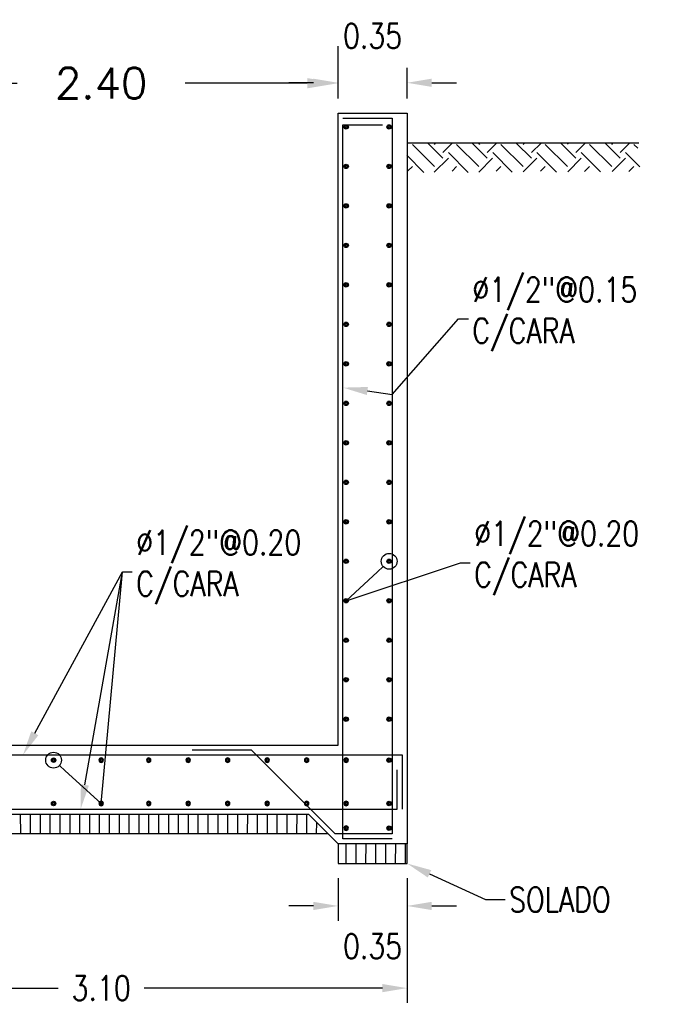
# Model space of a CAD drawing. Header units: metres. Extents: x 725561 to 725799, y 9150913 to 9151110.
# Tile 13 of 36: x 725611.85 to 725615.1, y 9150946.42 to 9150951.41. Entities that reach past the tile are written whole.
import ezdxf
from ezdxf import colors
from ezdxf.entities.mleader import LeaderData, LeaderLine
from ezdxf.math import Vec2, Vec3

# ---------------------------------------------------------------- set-up
doc = ezdxf.new("R2010")
doc.units = ezdxf.units.M
for name, color, linetype in [('02v', 2, 'Continuous'), ('Acero', 7, 'Continuous'), ('AIR.A3-T-ESTRUCT 02', 2, 'Continuous'), ('Layer1 (.05)', 8, 'Continuous'), ('Layer2 (.10)', 1, 'Continuous'), ('Layer3 (.10)', 3, 'Continuous'), ('TIERRA', 42, 'Continuous')]:
    doc.layers.add(name, color=color, linetype=linetype)
doc.styles.add('AIR-Simplex.(0.80)', font='simplex.shx', dxfattribs={"width": 0.8})
doc.styles.add('SIMPLEX', font='simplex.shx')
doc.dimstyles.new('AIR-100 (A3)_HORIZ', dxfattribs={"dimscale": 0.1, "dimtxt": 1.25, "dimasz": 1.25, "dimexe": 0.75, "dimexo": 0.75, "dimgap": 0.75, "dimtad": 0, "dimtih": 1, "dimtoh": 1, "dimzin": 1, "dimdsep": 46, "dimtxsty": 'AIR-Simplex.(0.80)', "dimcen": 0.75, "dimdle": 1.5, "dimclrd": 1, "dimclre": 1, "dimclrt": 7, "dimadec": 0, "dimazin": 0, "dimtfac": 1, "dimtofl": 0, "dimtmove": 2, "dimatfit": 3, "dimfxl": 1.5, "dimtolj": 1, "dimtzin": 1, "dimarcsym": 0})
doc.dimstyles.new('AIR-125 A3-RV', dxfattribs={"dimscale": 0.125, "dimtxt": 1.25, "dimasz": 1.25, "dimexe": 1.5, "dimexo": 1.5, "dimgap": 1.5, "dimtad": 0, "dimtih": 1, "dimtoh": 1, "dimzin": 1, "dimdsep": 46, "dimtxsty": 'SIMPLEX', "dimcen": 1.5, "dimdle": 1.5, "dimclrd": 1, "dimclre": 1, "dimclrt": 7, "dimadec": 0, "dimazin": 0, "dimtfac": 1, "dimtofl": 0, "dimtmove": 2, "dimatfit": 3, "dimfxl": 1.5, "dimtolj": 1, "dimtzin": 1, "dimarcsym": 0})
pattern_1 = [(90, (0, 0), (-0.05, 0), [])]

# ---------------------------------------------------------------- blocks, each defined once
blk = doc.blocks.new('acero_arm')
at = {"layer": 'Acero', "color": 2, "const_width": 0.00940407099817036}
blk.add_lwpolyline([(0, 0.006562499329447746, -1), (0, -0.006562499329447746, -1)], format="xyb", close=True, dxfattribs=at)
at = {"layer": 'Acero', "color": 7}
blk.add_circle((0, 0), 0.01125, dxfattribs=at)
blk = doc.blocks.new('*U792')
at = {"layer": 'Acero', "color": 7}
blk.add_blockref('acero_arm', (0, 0), dxfattribs=at)
blk = doc.blocks.new('*U793')
at = {"layer": '02v', "color": 0, "linetype": 'ByBlock', "lineweight": -2, "transparency": 16777216}
blk.add_blockref('*U792', (0, 0), dxfattribs=at)
blk = doc.blocks.new('*U794')
at = {"layer": 'Acero', "color": 7}
blk.add_blockref('acero_arm', (0, 0), dxfattribs=at)
blk = doc.blocks.new('*U795')
at = {"layer": '02v', "color": 0, "linetype": 'ByBlock', "lineweight": -2, "transparency": 16777216}
blk.add_blockref('*U794', (0, 0), dxfattribs=at)
blk = doc.blocks.new('*U408')
at = {"layer": 'Acero', "color": 7}
blk.add_blockref('acero_arm', (0, 0), dxfattribs=at)
blk = doc.blocks.new('*U409')
at = {"layer": '02v', "color": 0, "linetype": 'ByBlock', "lineweight": -2, "transparency": 16777216}
blk.add_blockref('*U408', (0, 0), dxfattribs=at)
blk = doc.blocks.new('*U406')
at = {"layer": 'Acero', "color": 7}
blk.add_blockref('acero_arm', (0, 0), dxfattribs=at)
blk = doc.blocks.new('*U407')
at = {"layer": '02v', "color": 0, "linetype": 'ByBlock', "lineweight": -2, "transparency": 16777216}
blk.add_blockref('*U406', (0, 0), dxfattribs=at)
blk = doc.blocks.new('*U412')
at = {"layer": 'Acero', "color": 7}
blk.add_blockref('acero_arm', (0, 0), dxfattribs=at)
blk = doc.blocks.new('*U413')
at = {"layer": '02v', "color": 0, "linetype": 'ByBlock', "lineweight": -2, "transparency": 16777216}
blk.add_blockref('*U412', (0, 0), dxfattribs=at)
blk = doc.blocks.new('*U410')
at = {"layer": 'Acero', "color": 7}
blk.add_blockref('acero_arm', (0, 0), dxfattribs=at)
blk = doc.blocks.new('*U411')
at = {"layer": '02v', "color": 0, "linetype": 'ByBlock', "lineweight": -2, "transparency": 16777216}
blk.add_blockref('*U410', (0, 0), dxfattribs=at)
blk = doc.blocks.new('*U235')
at = {"layer": 'Acero', "color": 7}
blk.add_blockref('acero_arm', (0, 0), dxfattribs=at)
blk = doc.blocks.new('*U236')
at = {"layer": '02v', "color": 0, "linetype": 'ByBlock', "lineweight": -2, "transparency": 16777216}
blk.add_blockref('*U235', (0, 0), dxfattribs=at)
blk = doc.blocks.new('*U233')
at = {"layer": 'Acero', "color": 7}
blk.add_blockref('acero_arm', (0, 0), dxfattribs=at)
blk = doc.blocks.new('*U234')
at = {"layer": '02v', "color": 0, "linetype": 'ByBlock', "lineweight": -2, "transparency": 16777216}
blk.add_blockref('*U233', (0, 0), dxfattribs=at)
blk = doc.blocks.new('*U183')
at = {"layer": 'Acero', "color": 7}
blk.add_blockref('acero_arm', (0, 0), dxfattribs=at)
blk = doc.blocks.new('*U184')
at = {"layer": '02v', "color": 0, "linetype": 'ByBlock', "lineweight": -2, "transparency": 16777216}
blk.add_blockref('*U183', (0, 0), dxfattribs=at)
blk = doc.blocks.new('*U237')
at = {"layer": 'Acero', "color": 7}
blk.add_blockref('acero_arm', (0, 0), dxfattribs=at)
blk = doc.blocks.new('*U182')
at = {"layer": '02v', "color": 0, "linetype": 'ByBlock', "lineweight": -2, "transparency": 16777216}
blk.add_blockref('*U237', (0, 0), dxfattribs=at)
blk = doc.blocks.new('*U223')
at = {"layer": 'Acero', "color": 7}
blk.add_blockref('acero_arm', (0, 0), dxfattribs=at)
blk = doc.blocks.new('*U224')
at = {"layer": '02v', "color": 0, "linetype": 'ByBlock', "lineweight": -2, "transparency": 16777216}
blk.add_blockref('*U223', (0, 0), dxfattribs=at)
blk = doc.blocks.new('*U185')
at = {"layer": 'Acero', "color": 7}
blk.add_blockref('acero_arm', (0, 0), dxfattribs=at)
blk = doc.blocks.new('*U222')
at = {"layer": '02v', "color": 0, "linetype": 'ByBlock', "lineweight": -2, "transparency": 16777216}
blk.add_blockref('*U185', (0, 0), dxfattribs=at)
blk = doc.blocks.new('*U206')
at = {"layer": 'Acero', "color": 7}
blk.add_blockref('acero_arm', (0, 0), dxfattribs=at)
blk = doc.blocks.new('*U207')
at = {"layer": '02v', "color": 0, "linetype": 'ByBlock', "lineweight": -2, "transparency": 16777216}
blk.add_blockref('*U206', (0, 0), dxfattribs=at)
blk = doc.blocks.new('*U225')
at = {"layer": 'Acero', "color": 7}
blk.add_blockref('acero_arm', (0, 0), dxfattribs=at)
blk = doc.blocks.new('*U414')
at = {"layer": '02v', "color": 0, "linetype": 'ByBlock', "lineweight": -2, "transparency": 16777216}
blk.add_blockref('*U225', (0, 0), dxfattribs=at)
blk = doc.blocks.new('*U270')
at = {"layer": 'Acero', "color": 7}
blk.add_blockref('acero_arm', (0, 0), dxfattribs=at)
blk = doc.blocks.new('*U271')
at = {"layer": '02v', "color": 0, "linetype": 'ByBlock', "lineweight": -2, "transparency": 16777216}
blk.add_blockref('*U270', (0, 0), dxfattribs=at)
blk = doc.blocks.new('*U268')
at = {"layer": 'Acero', "color": 7}
blk.add_blockref('acero_arm', (0, 0), dxfattribs=at)
blk = doc.blocks.new('*U269')
at = {"layer": '02v', "color": 0, "linetype": 'ByBlock', "lineweight": -2, "transparency": 16777216}
blk.add_blockref('*U268', (0, 0), dxfattribs=at)
blk = doc.blocks.new('*U274')
at = {"layer": 'Acero', "color": 7}
blk.add_blockref('acero_arm', (0, 0), dxfattribs=at)
blk = doc.blocks.new('*U275')
at = {"layer": '02v', "color": 0, "linetype": 'ByBlock', "lineweight": -2, "transparency": 16777216}
blk.add_blockref('*U274', (0, 0), dxfattribs=at)
blk = doc.blocks.new('*U272')
at = {"layer": 'Acero', "color": 7}
blk.add_blockref('acero_arm', (0, 0), dxfattribs=at)
blk = doc.blocks.new('*U273')
at = {"layer": '02v', "color": 0, "linetype": 'ByBlock', "lineweight": -2, "transparency": 16777216}
blk.add_blockref('*U272', (0, 0), dxfattribs=at)
blk = doc.blocks.new('*U190')
at = {"layer": 'Acero', "color": 7}
blk.add_blockref('acero_arm', (0, 0), dxfattribs=at)
blk = doc.blocks.new('*U191')
at = {"layer": '02v', "color": 0, "linetype": 'ByBlock', "lineweight": -2, "transparency": 16777216}
blk.add_blockref('*U190', (0, 0), dxfattribs=at)
blk = doc.blocks.new('*U276')
at = {"layer": 'Acero', "color": 7}
blk.add_blockref('acero_arm', (0, 0), dxfattribs=at)
blk = doc.blocks.new('*U277')
at = {"layer": '02v', "color": 0, "linetype": 'ByBlock', "lineweight": -2, "transparency": 16777216}
blk.add_blockref('*U276', (0, 0), dxfattribs=at)
blk = doc.blocks.new('*U194')
at = {"layer": 'Acero', "color": 7}
blk.add_blockref('acero_arm', (0, 0), dxfattribs=at)
blk = doc.blocks.new('*U195')
at = {"layer": '02v', "color": 0, "linetype": 'ByBlock', "lineweight": -2, "transparency": 16777216}
blk.add_blockref('*U194', (0, 0), dxfattribs=at)
blk = doc.blocks.new('*U192')
at = {"layer": 'Acero', "color": 7}
blk.add_blockref('acero_arm', (0, 0), dxfattribs=at)
blk = doc.blocks.new('*U193')
at = {"layer": '02v', "color": 0, "linetype": 'ByBlock', "lineweight": -2, "transparency": 16777216}
blk.add_blockref('*U192', (0, 0), dxfattribs=at)
blk = doc.blocks.new('*U229')
at = {"layer": 'Acero', "color": 7}
blk.add_blockref('acero_arm', (0, 0), dxfattribs=at)
blk = doc.blocks.new('*U230')
at = {"layer": '02v', "color": 0, "linetype": 'ByBlock', "lineweight": -2, "transparency": 16777216}
blk.add_blockref('*U229', (0, 0), dxfattribs=at)
blk = doc.blocks.new('*U227')
at = {"layer": 'Acero', "color": 7}
blk.add_blockref('acero_arm', (0, 0), dxfattribs=at)
blk = doc.blocks.new('*U228')
at = {"layer": '02v', "color": 0, "linetype": 'ByBlock', "lineweight": -2, "transparency": 16777216}
blk.add_blockref('*U227', (0, 0), dxfattribs=at)
blk = doc.blocks.new('*U218')
at = {"layer": 'Acero', "color": 7}
blk.add_blockref('acero_arm', (0, 0), dxfattribs=at)
blk = doc.blocks.new('*U219')
at = {"layer": '02v', "color": 0, "linetype": 'ByBlock', "lineweight": -2, "transparency": 16777216}
blk.add_blockref('*U218', (0, 0), dxfattribs=at)
blk = doc.blocks.new('*U231')
at = {"layer": 'Acero', "color": 7}
blk.add_blockref('acero_arm', (0, 0), dxfattribs=at)
blk = doc.blocks.new('*U232')
at = {"layer": '02v', "color": 0, "linetype": 'ByBlock', "lineweight": -2, "transparency": 16777216}
blk.add_blockref('*U231', (0, 0), dxfattribs=at)
blk = doc.blocks.new('*U121')
at = {"layer": 'Acero', "color": 7}
blk.add_blockref('acero_arm', (0, 0), dxfattribs=at)
blk = doc.blocks.new('*U122')
at = {"layer": '02v', "color": 0, "linetype": 'ByBlock', "lineweight": -2, "transparency": 16777216}
blk.add_blockref('*U121', (0, 0), dxfattribs=at)
blk = doc.blocks.new('*U220')
at = {"layer": 'Acero', "color": 7}
blk.add_blockref('acero_arm', (0, 0), dxfattribs=at)
blk = doc.blocks.new('*U221')
at = {"layer": '02v', "color": 0, "linetype": 'ByBlock', "lineweight": -2, "transparency": 16777216}
blk.add_blockref('*U220', (0, 0), dxfattribs=at)
blk = doc.blocks.new('*U125')
at = {"layer": 'Acero', "color": 7}
blk.add_blockref('acero_arm', (0, 0), dxfattribs=at)
blk = doc.blocks.new('*U126')
at = {"layer": '02v', "color": 0, "linetype": 'ByBlock', "lineweight": -2, "transparency": 16777216}
blk.add_blockref('*U125', (0, 0), dxfattribs=at)
blk = doc.blocks.new('*U123')
at = {"layer": 'Acero', "color": 7}
blk.add_blockref('acero_arm', (0, 0), dxfattribs=at)
blk = doc.blocks.new('*U124')
at = {"layer": '02v', "color": 0, "linetype": 'ByBlock', "lineweight": -2, "transparency": 16777216}
blk.add_blockref('*U123', (0, 0), dxfattribs=at)
blk = doc.blocks.new('*U189')
at = {"layer": 'Acero', "color": 7}
blk.add_blockref('acero_arm', (0, 0), dxfattribs=at)
blk = doc.blocks.new('*U226')
at = {"layer": '02v', "color": 0, "linetype": 'ByBlock', "lineweight": -2, "transparency": 16777216}
blk.add_blockref('*U189', (0, 0), dxfattribs=at)
blk = doc.blocks.new('*U127')
at = {"layer": 'Acero', "color": 7}
blk.add_blockref('acero_arm', (0, 0), dxfattribs=at)
blk = doc.blocks.new('*U188')
at = {"layer": '02v', "color": 0, "linetype": 'ByBlock', "lineweight": -2, "transparency": 16777216}
blk.add_blockref('*U127', (0, 0), dxfattribs=at)
blk = doc.blocks.new('*U120')
at = {"layer": 'Acero', "color": 7}
blk.add_blockref('acero_arm', (0, 0), dxfattribs=at)
blk = doc.blocks.new('*U816')
at = {"layer": '02v', "color": 0, "linetype": 'ByBlock', "lineweight": -2, "transparency": 16777216}
blk.add_blockref('*U120', (0, 0), dxfattribs=at)
blk = doc.blocks.new('*U119')
at = {"layer": 'Acero', "color": 7}
blk.add_blockref('acero_arm', (0, 0), dxfattribs=at)
blk = doc.blocks.new('*U118')
at = {"layer": '02v', "color": 0, "linetype": 'ByBlock', "lineweight": -2, "transparency": 16777216}
blk.add_blockref('*U119', (0, 0), dxfattribs=at)
blk = doc.blocks.new('*U198')
at = {"layer": 'Acero', "color": 7}
blk.add_blockref('acero_arm', (0, 0), dxfattribs=at)
blk = doc.blocks.new('*U199')
at = {"layer": '02v', "color": 0, "linetype": 'ByBlock', "lineweight": -2, "transparency": 16777216}
blk.add_blockref('*U198', (0, 0), dxfattribs=at)
blk = doc.blocks.new('*U196')
at = {"layer": 'Acero', "color": 7}
blk.add_blockref('acero_arm', (0, 0), dxfattribs=at)
blk = doc.blocks.new('*U197')
at = {"layer": '02v', "color": 0, "linetype": 'ByBlock', "lineweight": -2, "transparency": 16777216}
blk.add_blockref('*U196', (0, 0), dxfattribs=at)
blk = doc.blocks.new('*U203')
at = {"layer": 'Acero', "color": 7}
blk.add_blockref('acero_arm', (0, 0), dxfattribs=at)
blk = doc.blocks.new('*U200')
at = {"layer": '02v', "color": 0, "linetype": 'ByBlock', "lineweight": -2, "transparency": 16777216}
blk.add_blockref('*U203', (0, 0), dxfattribs=at)
blk = doc.blocks.new('*U202')
at = {"layer": 'Acero', "color": 7}
blk.add_blockref('acero_arm', (0, 0), dxfattribs=at)
blk = doc.blocks.new('*U201')
at = {"layer": '02v', "color": 0, "linetype": 'ByBlock', "lineweight": -2, "transparency": 16777216}
blk.add_blockref('*U202', (0, 0), dxfattribs=at)
blk = doc.blocks.new('*U187')
at = {"layer": 'Acero', "color": 7}
blk.add_blockref('acero_arm', (0, 0), dxfattribs=at)
blk = doc.blocks.new('*U204')
at = {"layer": '02v', "color": 0, "linetype": 'ByBlock', "lineweight": -2, "transparency": 16777216}
blk.add_blockref('*U187', (0, 0), dxfattribs=at)
blk = doc.blocks.new('*U186')
at = {"layer": 'Acero', "color": 7}
blk.add_blockref('acero_arm', (0, 0), dxfattribs=at)
blk = doc.blocks.new('*U205')
at = {"layer": '02v', "color": 0, "linetype": 'ByBlock', "lineweight": -2, "transparency": 16777216}
blk.add_blockref('*U186', (0, 0), dxfattribs=at)
blk = doc.blocks.new('*U131')
at = {"layer": 'Acero', "color": 7}
blk.add_blockref('acero_arm', (0, 0), dxfattribs=at)
blk = doc.blocks.new('*U128')
at = {"layer": '02v', "color": 0, "linetype": 'ByBlock', "lineweight": -2, "transparency": 16777216}
blk.add_blockref('*U131', (0, 0), dxfattribs=at)
blk = doc.blocks.new('*U130')
at = {"layer": 'Acero', "color": 7}
blk.add_blockref('acero_arm', (0, 0), dxfattribs=at)
blk = doc.blocks.new('*U129')
at = {"layer": '02v', "color": 0, "linetype": 'ByBlock', "lineweight": -2, "transparency": 16777216}
blk.add_blockref('*U130', (0, 0), dxfattribs=at)
blk = doc.blocks.new('*U135')
at = {"layer": 'Acero', "color": 7}
blk.add_blockref('acero_arm', (0, 0), dxfattribs=at)
blk = doc.blocks.new('*U132')
at = {"layer": '02v', "color": 0, "linetype": 'ByBlock', "lineweight": -2, "transparency": 16777216}
blk.add_blockref('*U135', (0, 0), dxfattribs=at)
blk = doc.blocks.new('*U134')
at = {"layer": 'Acero', "color": 7}
blk.add_blockref('acero_arm', (0, 0), dxfattribs=at)
blk = doc.blocks.new('*U133')
at = {"layer": '02v', "color": 0, "linetype": 'ByBlock', "lineweight": -2, "transparency": 16777216}
blk.add_blockref('*U134', (0, 0), dxfattribs=at)
blk = doc.blocks.new('*U139')
at = {"layer": 'Acero', "color": 7}
blk.add_blockref('acero_arm', (0, 0), dxfattribs=at)
blk = doc.blocks.new('*U136')
at = {"layer": '02v', "color": 0, "linetype": 'ByBlock', "lineweight": -2, "transparency": 16777216}
blk.add_blockref('*U139', (0, 0), dxfattribs=at)
blk = doc.blocks.new('*U138')
at = {"layer": 'Acero', "color": 7}
blk.add_blockref('acero_arm', (0, 0), dxfattribs=at)
blk = doc.blocks.new('*U137')
at = {"layer": '02v', "color": 0, "linetype": 'ByBlock', "lineweight": -2, "transparency": 16777216}
blk.add_blockref('*U138', (0, 0), dxfattribs=at)
blk = doc.blocks.new('*U143')
at = {"layer": 'Acero', "color": 7}
blk.add_blockref('acero_arm', (0, 0), dxfattribs=at)
blk = doc.blocks.new('*U140')
at = {"layer": '02v', "color": 0, "linetype": 'ByBlock', "lineweight": -2, "transparency": 16777216}
blk.add_blockref('*U143', (0, 0), dxfattribs=at)
blk = doc.blocks.new('*U142')
at = {"layer": 'Acero', "color": 7}
blk.add_blockref('acero_arm', (0, 0), dxfattribs=at)
blk = doc.blocks.new('*U141')
at = {"layer": '02v', "color": 0, "linetype": 'ByBlock', "lineweight": -2, "transparency": 16777216}
blk.add_blockref('*U142', (0, 0), dxfattribs=at)
blk = doc.blocks.new('*U147')
at = {"layer": 'Acero', "color": 7}
blk.add_blockref('acero_arm', (0, 0), dxfattribs=at)
blk = doc.blocks.new('*U144')
at = {"layer": '02v', "color": 0, "linetype": 'ByBlock', "lineweight": -2, "transparency": 16777216}
blk.add_blockref('*U147', (0, 0), dxfattribs=at)
blk = doc.blocks.new('*U146')
at = {"layer": 'Acero', "color": 7}
blk.add_blockref('acero_arm', (0, 0), dxfattribs=at)
blk = doc.blocks.new('*U145')
at = {"layer": '02v', "color": 0, "linetype": 'ByBlock', "lineweight": -2, "transparency": 16777216}
blk.add_blockref('*U146', (0, 0), dxfattribs=at)
blk = doc.blocks.new('*D1015')
at = {"layer": 'AIR.A3-T-ESTRUCT 02', "color": 1, "lineweight": -2, "ltscale": 0.1, "transparency": 16777216}
for p, q in [((725613.4580673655, 9150951.01280242), (725613.4580673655, 9150951.167295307)), ((725613.8080673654, 9150951.01280242), (725613.8080673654, 9150951.167295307)), ((725613.3330673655, 9150951.092295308), (725613.2080673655, 9150951.092295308)), ((725613.9330673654, 9150951.092295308), (725614.0580673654, 9150951.092295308))]:
    blk.add_line(p, q, dxfattribs=at)
at = {"layer": 'AIR.A3-T-ESTRUCT 02', "color": 1, "ltscale": 0.1, "transparency": 16777216}
for points in [[(725613.3330673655, 9150951.113128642), (725613.3330673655, 9150951.071461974), (725613.4580673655, 9150951.092295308)], [(725613.9330673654, 9150951.113128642), (725613.9330673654, 9150951.071461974), (725613.8080673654, 9150951.092295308)]]:
    blk.add_solid(points, dxfattribs=at)
at = {"layer": 'Defpoints', "color": 0, "ltscale": 0.1, "transparency": 16777216}
for p in [(725613.8080673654, 9150951.092295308), (725613.4580673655, 9150950.93780242), (725613.8080673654, 9150950.93780242)]:
    blk.add_point(p, dxfattribs=at)
at = {"layer": 'AIR.A3-T-ESTRUCT 02', "color": 7, "ltscale": 0.1, "transparency": 16777216, "insert": (725613.6330673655, 9150951.329795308), "char_height": 0.125, "attachment_point": 5, "style": 'AIR-Simplex.(0.80)'}
blk.add_mtext('\\A1;0.35', dxfattribs=at)
blk = doc.blocks.new('_DotBlank')
at = {"color": 0, "linetype": 'ByBlock', "lineweight": -2}
blk.add_line((-0.5, 0), (-1, 0), dxfattribs=at)
blk.add_circle((0, 0), 0.5, dxfattribs=at)
blk = doc.blocks.new('*D1017')
at = {"layer": 'AIR.A3-T-ESTRUCT 02', "color": 1, "lineweight": -2, "ltscale": 0.1, "transparency": 16777216}
for p, q in [((725613.4580673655, 9150947.062802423), (725613.4580673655, 9150946.847789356)), ((725613.8080673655, 9150947.062802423), (725613.8080673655, 9150946.847789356)), ((725613.3330673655, 9150946.922789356), (725613.2080673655, 9150946.922789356)), ((725613.9330673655, 9150946.922789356), (725614.0580673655, 9150946.922789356))]:
    blk.add_line(p, q, dxfattribs=at)
at = {"layer": 'AIR.A3-T-ESTRUCT 02', "color": 1, "ltscale": 0.1, "transparency": 16777216}
for points in [[(725613.3330673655, 9150946.94362269), (725613.3330673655, 9150946.901956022), (725613.4580673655, 9150946.922789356)], [(725613.9330673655, 9150946.94362269), (725613.9330673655, 9150946.901956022), (725613.8080673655, 9150946.922789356)]]:
    blk.add_solid(points, dxfattribs=at)
at = {"layer": 'Defpoints', "color": 0, "ltscale": 0.1, "transparency": 16777216}
for p in [(725613.4580673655, 9150947.137802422), (725613.8080673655, 9150947.137802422), (725613.8080673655, 9150946.922789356)]:
    blk.add_point(p, dxfattribs=at)
at = {"layer": 'AIR.A3-T-ESTRUCT 02', "color": 7, "ltscale": 0.1, "transparency": 16777216, "insert": (725613.6330673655, 9150946.718830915), "char_height": 0.125, "attachment_point": 5, "style": 'AIR-Simplex.(0.80)'}
blk.add_mtext('\\A1;0.35', dxfattribs=at)
blk = doc.blocks.new('*D1018')
at = {"layer": 'AIR.A3-T-ESTRUCT 02', "color": 1, "lineweight": -2, "ltscale": 0.1, "transparency": 16777216}
for p, q in [((725610.7080673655, 9150947.062802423), (725610.7080673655, 9150946.43161285)), ((725613.8080673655, 9150947.062802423), (725613.8080673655, 9150946.43161285)), ((725610.8330673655, 9150946.506612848), (725612.0402102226, 9150946.506612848)), ((725613.6830673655, 9150946.506612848), (725612.4759245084, 9150946.506612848))]:
    blk.add_line(p, q, dxfattribs=at)
at = {"layer": 'AIR.A3-T-ESTRUCT 02', "color": 1, "ltscale": 0.1, "transparency": 16777216}
for points in [[(725610.8330673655, 9150946.527446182), (725610.8330673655, 9150946.485779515), (725610.7080673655, 9150946.506612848)], [(725613.6830673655, 9150946.527446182), (725613.6830673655, 9150946.485779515), (725613.8080673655, 9150946.506612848)]]:
    blk.add_solid(points, dxfattribs=at)
at = {"layer": 'Defpoints', "color": 0, "ltscale": 0.1, "transparency": 16777216}
for p in [(725610.7080673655, 9150947.137802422), (725613.8080673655, 9150947.137802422), (725613.8080673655, 9150946.506612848)]:
    blk.add_point(p, dxfattribs=at)
at = {"layer": 'AIR.A3-T-ESTRUCT 02', "color": 7, "ltscale": 0.1, "transparency": 16777216, "insert": (725612.2580673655, 9150946.506612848), "char_height": 0.125, "attachment_point": 5, "style": 'AIR-Simplex.(0.80)'}
blk.add_mtext('\\A1;3.10', dxfattribs=at)
blk = doc.blocks.new('*D926')
at = {"layer": 'Defpoints', "color": 0, "transparency": 16777216}
for p in [(725613.4580673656, 9150951.090048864), (725611.0580673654, 9150950.93780242), (725613.4580673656, 9150950.93780242)]:
    blk.add_point(p, dxfattribs=at)
at = {"layer": 'Layer3 (.10)', "color": 1, "lineweight": -2, "transparency": 16777216}
for p, q in [((725611.0580673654, 9150951.12530242), (725611.0580673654, 9150951.277548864)), ((725613.4580673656, 9150951.12530242), (725613.4580673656, 9150951.277548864)), ((725611.2143173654, 9150951.090048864), (725611.8324721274, 9150951.090048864)), ((725613.3018173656, 9150951.090048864), (725612.6836626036, 9150951.090048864))]:
    blk.add_line(p, q, dxfattribs=at)
at = {"layer": 'Layer3 (.10)', "color": 1, "transparency": 16777216}
for points in [[(725611.2143173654, 9150951.11609053), (725611.2143173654, 9150951.064007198), (725611.0580673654, 9150951.090048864)], [(725613.3018173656, 9150951.11609053), (725613.3018173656, 9150951.064007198), (725613.4580673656, 9150951.090048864)]]:
    blk.add_solid(points, dxfattribs=at)
at = {"layer": 'Layer3 (.10)', "color": 7, "transparency": 16777216, "insert": (725612.2580673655, 9150951.090048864), "char_height": 0.15625, "attachment_point": 5, "style": 'SIMPLEX'}
blk.add_mtext('\\A1;2.40', dxfattribs=at)
blk = doc.blocks.new('*U866')
at = {"layer": 'Acero', "color": 7}
blk.add_blockref('acero_arm', (0, 0), dxfattribs=at)
blk = doc.blocks.new('*U867')
at = {"layer": '02v', "color": 0, "linetype": 'ByBlock', "lineweight": -2, "transparency": 16777216}
blk.add_blockref('*U866', (0, 0), dxfattribs=at)
blk = doc.blocks.new('*U864')
at = {"layer": 'Acero', "color": 7}
blk.add_blockref('acero_arm', (0, 0), dxfattribs=at)
blk = doc.blocks.new('*U865')
at = {"layer": '02v', "color": 0, "linetype": 'ByBlock', "lineweight": -2, "transparency": 16777216}
blk.add_blockref('*U864', (0, 0), dxfattribs=at)
blk = doc.blocks.new('A$C05677a3a')
at = {"layer": 'TIERRA'}
h = blk.add_hatch(dxfattribs=at)
h.set_pattern_fill('EARTH', color=8, scale=0.025, angle=45, style=0)
h.set_pattern_definition([(45, (-750844.0639381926, -9073977.2877104), (0, 0.2245064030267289), [0.15875, -0.15875]), (45, (-750844.1060331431, -9073977.245615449), (0, 0.2245064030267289), [0.15875, -0.15875]), (45, (-750844.1481280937, -9073977.2035205), (0, 0.2245064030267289), [0.15875, -0.15875]), (135, (-750844.1481280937, -9073977.175457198), (-0.2245064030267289, 0), [0.15875, -0.15875]), (135, (-750844.1060331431, -9073977.133362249), (-0.2245064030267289, 0), [0.15875, -0.15875]), (135, (-750844.0639381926, -9073977.091267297), (-0.2245064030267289, 0), [0.15875, -0.15875])])
h.paths.add_polyline_path([(0, 0), (1.173608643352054, 0), (1.179575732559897, -0.1467528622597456), (0, -0.1468122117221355), (0, -0.1096925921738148), (0, -0.05760752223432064)])
at = {"layer": 'Layer2 (.10)'}
blk.add_line((0, 0), (1.173608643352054, 0), dxfattribs=at)

msp = doc.modelspace()

# ---------------------------------------------------------------- hatches: boundary and pattern name
at = {"layer": 'Layer1 (.05)'}
h = msp.add_hatch(dxfattribs=at)
h.set_pattern_fill('ANSI31', color=256, scale=0.4, angle=45)
h.set_pattern_definition(pattern_1)
h.paths.add_polyline_path([(725611.2080673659, 9150947.387802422), (725613.3080673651, 9150947.387802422), (725613.4080673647, 9150947.287802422), (725611.1080673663, 9150947.287802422)])
h = msp.add_hatch(dxfattribs=at)
h.set_pattern_fill('ANSI31', color=256, scale=0.4, angle=45)
h.set_pattern_definition(pattern_1)
h.paths.add_polyline_path([(725613.8080673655, 9150947.237802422), (725613.4580673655, 9150947.237802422), (725613.4580673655, 9150947.137802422), (725613.8080673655, 9150947.137802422)])

# ---------------------------------------------------------------- linework, layer by layer
at = {"layer": 'Layer1 (.05)', "ltscale": 0.1}
for p, q in [((725613.4580673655, 9150947.737802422), (725613.4580673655, 9150950.93780242)), ((725613.4580673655, 9150950.93780242), (725613.8080673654, 9150950.93780242)), ((725613.4580673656, 9150950.93780242), (725613.8080673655, 9150950.93780242)), ((725613.8080673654, 9150950.93780242), (725613.8080673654, 9150947.737802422)), ((725611.0580673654, 9150947.737802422), (725613.4580673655, 9150947.737802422)), ((725613.8080673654, 9150947.737802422), (725613.8080673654, 9150947.237802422)), ((725611.2080673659, 9150947.387802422), (725613.3080673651, 9150947.387802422)), ((725613.4580673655, 9150947.237802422), (725613.3080673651, 9150947.387802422)), ((725613.8080673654, 9150947.237802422), (725613.4580673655, 9150947.237802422))]:
    msp.add_line(p, q, dxfattribs=at)
at = {"layer": 'Layer1 (.05)'}
for points in [[(725611.2080673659, 9150947.387802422), (725613.3080673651, 9150947.387802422), (725613.4080673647, 9150947.287802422), (725611.1080673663, 9150947.287802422)], [(725613.8080673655, 9150947.237802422), (725613.4580673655, 9150947.237802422), (725613.4580673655, 9150947.137802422), (725613.8080673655, 9150947.137802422)]]:
    msp.add_lwpolyline(points, close=True, dxfattribs=at)
at = {"layer": 'Layer3 (.10)', "linetype": 'Continuous'}
for p, q in [((725613.4830673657, 9150950.91280242), (725613.7330673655, 9150950.91280242)), ((725613.7330673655, 9150950.91280242), (725613.7330673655, 9150947.287802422)), ((725613.4830673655, 9150947.262802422), (725613.4830673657, 9150950.87843111)), ((725613.4830673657, 9150950.87843111), (725613.6830673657, 9150950.87843111)), ((725612.7184227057, 9150947.712802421), (725613.0184227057, 9150947.712802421)), ((725613.4434227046, 9150947.287802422), (725613.0184227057, 9150947.712802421)), ((725610.7330673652, 9150947.68780242), (725613.7830673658, 9150947.68780242)), ((725613.7830673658, 9150947.68780242), (725613.7830673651, 9150947.412802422)), ((725613.7580673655, 9150947.412802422), (725613.7580673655, 9150947.612802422)), ((725610.7580673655, 9150947.412802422), (725613.7580673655, 9150947.412802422)), ((725613.7330673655, 9150947.287802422), (725613.4434227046, 9150947.287802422)), ((725613.7330673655, 9150947.262802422), (725613.4830673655, 9150947.262802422))]:
    msp.add_line(p, q, dxfattribs=at)

# ---------------------------------------------------------------- block references
at = {"layer": '02v'}
for name, p in [('*U409', (725613.4991220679, 9150950.868655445)), ('*U407', (725613.7170126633, 9150950.868655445)), ('*U413', (725613.4991220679, 9150950.668655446)), ('*U411', (725613.7170126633, 9150950.668655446)), ('*U867', (725613.4991220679, 9150950.468655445)), ('*U865', (725613.7170126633, 9150950.468655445)), ('*U236', (725613.4991220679, 9150950.268655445)), ('*U234', (725613.7170126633, 9150950.268655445)), ('*U184', (725613.4991220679, 9150950.068655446)), ('*U182', (725613.7170126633, 9150950.068655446)), ('*U224', (725613.4991220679, 9150949.868655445)), ('*U222', (725613.7170126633, 9150949.868655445)), ('*U207', (725613.4991220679, 9150949.668655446)), ('*U414', (725613.7170126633, 9150949.668655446)), ('*U271', (725613.4991220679, 9150949.468655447)), ('*U269', (725613.7170126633, 9150949.468655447)), ('*U275', (725613.4991220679, 9150949.268655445)), ('*U273', (725613.7170126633, 9150949.268655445)), ('*U191', (725613.4991220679, 9150949.068655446)), ('*U277', (725613.7170126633, 9150949.068655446)), ('*U195', (725613.4991220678, 9150948.868655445)), ('*U193', (725613.7170126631, 9150948.868655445)), ('*U230', (725613.4991220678, 9150948.668655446)), ('*U228', (725613.7170126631, 9150948.668655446)), ('*U219', (725613.4991220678, 9150948.468655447)), ('*U232', (725613.7170126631, 9150948.468655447)), ('*U122', (725613.4991220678, 9150948.268655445)), ('*U221', (725613.7170126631, 9150948.268655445)), ('*U126', (725613.4991220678, 9150948.068655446)), ('*U124', (725613.7170126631, 9150948.068655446)), ('*U226', (725613.4991220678, 9150947.868655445)), ('*U188', (725613.7170126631, 9150947.868655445))]:
    msp.add_blockref(name, p, dxfattribs=at)
at = {"layer": '02v', "rotation": 180}
for name, p in [('*U118', (725612.0170126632, 9150947.661330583)), ('*U197', (725613.7170126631, 9150947.661330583)), ('*U816', (725612.0170126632, 9150947.441962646)), ('*U199', (725613.7170126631, 9150947.441962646)), ('*U793', (725613.7170126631, 9150947.316962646))]:
    msp.add_blockref(name, p, dxfattribs=at)
at = {"layer": '02v', "xscale": -1, "rotation": 180}
for name, p in [('*U145', (725612.2580673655, 9150947.661330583)), ('*U141', (725612.4991220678, 9150947.661330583)), ('*U137', (725612.6991220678, 9150947.661330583)), ('*U133', (725612.8991220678, 9150947.661330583)), ('*U129', (725613.0991220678, 9150947.661330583)), ('*U205', (725613.2991220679, 9150947.661330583)), ('*U201', (725613.4991220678, 9150947.661330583)), ('*U144', (725612.2580673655, 9150947.441962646)), ('*U140', (725612.4991220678, 9150947.441962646)), ('*U136', (725612.6991220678, 9150947.441962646)), ('*U132', (725612.8991220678, 9150947.441962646)), ('*U128', (725613.0991220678, 9150947.441962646)), ('*U204', (725613.2991220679, 9150947.441962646)), ('*U200', (725613.4991220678, 9150947.441962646)), ('*U795', (725613.4991220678, 9150947.316962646))]:
    msp.add_blockref(name, p, dxfattribs=at)
at = {"layer": 'Layer2 (.10)'}
msp.add_blockref('A$C05677a3a', (725613.8080673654, 9150950.787802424), dxfattribs=at)

# ---------------------------------------------------------------- dimensions: what is measured, and where the dimension line sits
at = {"layer": 'AIR.A3-T-ESTRUCT 02', "ltscale": 0.1}
for base, p1, p2, picture, middle in [((725613.8080673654, 9150951.092295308), (725613.4580673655, 9150950.93780242), (725613.8080673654, 9150950.93780242), '*D1015', (725613.6330673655, 9150951.329795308)), ((725613.8080673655, 9150946.506612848), (725610.7080673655, 9150947.137802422), (725613.8080673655, 9150947.137802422), '*D1018', (725612.2580673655, 9150946.506612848))]:
    dim = msp.add_linear_dim(base=base, p1=p1, p2=p2, dimstyle='AIR-100 (A3)_HORIZ', dxfattribs=at)
    dim.commit()
    dim.dimension.update_dxf_attribs({"geometry": picture, "text_midpoint": middle})
dim = msp.add_linear_dim(base=(725613.8080673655, 9150946.922789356), p1=(725613.4580673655, 9150947.137802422), p2=(725613.8080673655, 9150947.137802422), dimstyle='AIR-100 (A3)_HORIZ', dxfattribs=at)
dim.commit()
dim.dimension.update_dxf_attribs({"geometry": '*D1017', "text_midpoint": (725613.6330673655, 9150946.718830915), "dimtype": 160})
at = {"layer": 'Layer3 (.10)'}
dim = msp.add_linear_dim(base=(725613.4580673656, 9150951.090048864), p1=(725611.0580673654, 9150950.93780242), p2=(725613.4580673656, 9150950.93780242), dimstyle='AIR-125 A3-RV', dxfattribs=at)
dim.commit()
dim.dimension.update_dxf_attribs({"geometry": '*D926', "text_midpoint": (725612.2580673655, 9150951.090048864)})

# ---------------------------------------------------------------- leaders
ml = msp.add_multileader_mtext('Standard')
ml.set_content('{\\C0;%%C1/2"@0.15\\PC/CARA}', color=256, style='AIR-Simplex.(0.80)')
ml.set_leader_properties(color=1, linetype='ByLayer', lineweight=-1)
ml.build(insert=Vec2(0, 0))
ml.multileader.update_dxf_attribs({"text_left_attachment_type": 2, "text_right_attachment_type": 2, "dogleg_length": 0.05, "arrow_head_size": 0.125})
ctx = ml.context
ctx.base_point, ctx.char_height, ctx.arrow_head_size, ctx.landing_gap_size, ctx.plane_origin = Vec3(725614.1187034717, 9150949.895885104), 0.125, 0.125, 0.02, Vec3(725613.6385447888, 9150953.99952614)
ctx.left_attachment, ctx.right_attachment = 2, 2
notes = []
notes.append((ctx, [(0, (1, 1, 0), (725614.0687034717, 9150949.895885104), (1, 0), 0.05, [(0, [(725613.4830673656, 9150949.548161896), (725613.7330673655, 9150949.513780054)], 0, [])])]))
ctx.mtext.insert, ctx.mtext.width, ctx.mtext.flow_direction = Vec3(725614.1387034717, 9150950.107194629), 0.4196726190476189, 5
ml = msp.add_multileader_mtext('Standard')
ml.set_content('{\\C0;%%C1/2"@0.20\\PC/CARA}', color=256, style='AIR-Simplex.(0.80)')
ml.set_leader_properties(color=1, linetype='ByLayer', lineweight=-1)
ml.set_arrow_properties(name='DOTBLANK')
ml.build(insert=Vec2(0, 0))
ml.multileader.update_dxf_attribs({"text_left_attachment_type": 2, "text_right_attachment_type": 2, "dogleg_length": 0.05, "arrow_head_size": 0.08})
ctx = ml.context
ctx.base_point, ctx.char_height, ctx.arrow_head_size, ctx.landing_gap_size, ctx.plane_origin = Vec3(725614.1281849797, 9150948.660249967), 0.125, 0.08, 0.02, Vec3(725613.4517522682, 9150952.182547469)
ctx.left_attachment, ctx.right_attachment = 2, 2
notes.append((ctx, [(0, (1, 1, 0), (725614.0781849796, 9150948.660249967), (1, 0), 0.05, [(0, [(725613.7170126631, 9150948.668655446), (725613.4991220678, 9150948.468655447)], 0, [])])]))
ctx.mtext.insert, ctx.mtext.width, ctx.mtext.flow_direction = Vec3(725614.1481849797, 9150948.871559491), 0.4291964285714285, 5
ml = msp.add_multileader_mtext('Standard')
ml.set_content('{\\C0;%%C1/2"@0.20\\PC/CARA}', color=256, style='AIR-Simplex.(0.80)')
ml.set_leader_properties(color=1, linetype='ByLayer', lineweight=-1)
ml.set_arrow_properties(name='DOTBLANK')
ml.build(insert=Vec2(0, 0))
ml.multileader.update_dxf_attribs({"text_left_attachment_type": 2, "text_right_attachment_type": 2, "dogleg_length": 0.05, "arrow_head_size": 0.08})
ctx = ml.context
ctx.base_point, ctx.char_height, ctx.arrow_head_size, ctx.landing_gap_size, ctx.plane_origin = Vec3(725612.4159696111, 9150948.614648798), 0.125, 0.08, 0.02, Vec3(725611.9683160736, 9150952.377037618)
ctx.left_attachment, ctx.right_attachment = 2, 2
notes.append((ctx, [(0, (1, 1, 0), (725612.3659696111, 9150948.614648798), (1, 0), 0.05, [(0, [(725612.0170126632, 9150947.661330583), (725612.2580673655, 9150947.441962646)], 0, [])])]))
ctx.mtext.insert, ctx.mtext.width, ctx.mtext.flow_direction = Vec3(725612.4359696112, 9150948.825958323), 0.343357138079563, 5
ml = msp.add_multileader_mtext('Standard')
ml.set_content('{\\C0; }', color=256, style='SIMPLEX')
ml.set_leader_properties(color=1, linetype='ByLayer', lineweight=-1)
ml.build(insert=Vec2(0, 0))
ml.multileader.update_dxf_attribs({"text_left_attachment_type": 2, "text_right_attachment_type": 2, "dogleg_length": 0.05, "arrow_head_size": 0.125})
ctx = ml.context
ctx.base_point, ctx.char_height, ctx.arrow_head_size, ctx.landing_gap_size, ctx.plane_origin = Vec3(725612.4159696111, 9150948.614648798), 0.125, 0.125, 0.05999999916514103, Vec3(725612.0092114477, 9150952.747734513)
ctx.left_attachment, ctx.right_attachment, ctx.text_align_type = 2, 2, 2
notes.append((ctx, [(0, (1, 1, 0), (725612.3659696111, 9150948.614648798), (1, 0), 0.05, [(1, [(725611.8622631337, 9150947.68780242)], 0, [])])]))
ctx.mtext.insert, ctx.mtext.alignment, ctx.mtext.flow_direction = Vec3(725612.5664458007, 9150948.677148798), 3, 5
ml = msp.add_multileader_mtext('Standard')
ml.set_content('{\\C0; }', color=256, style='SIMPLEX')
ml.set_leader_properties(color=1, linetype='ByLayer', lineweight=-1)
ml.build(insert=Vec2(0, 0))
ml.multileader.update_dxf_attribs({"text_left_attachment_type": 2, "text_right_attachment_type": 2, "dogleg_length": 0.05, "arrow_head_size": 0.125})
ctx = ml.context
ctx.base_point, ctx.char_height, ctx.arrow_head_size, ctx.landing_gap_size, ctx.plane_origin = Vec3(725612.4159696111, 9150948.614648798), 0.125, 0.125, 0.01, Vec3(725612.2940975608, 9150952.799179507)
ctx.left_attachment, ctx.right_attachment, ctx.text_align_type = 2, 2, 2
notes.append((ctx, [(0, (1, 1, 0), (725612.3659696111, 9150948.614648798), (1, 0), 0.05, [(1, [(725612.1538657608, 9150947.412802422)], 0, [])])]))
ctx.mtext.insert, ctx.mtext.alignment, ctx.mtext.line_spacing_factor, ctx.mtext.flow_direction = Vec3(725612.5164458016, 9150948.677148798), 3, 0.4800000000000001, 5
ml = msp.add_multileader_mtext('Standard')
ml.set_content('{\\C0;SOLADO}', color=256, style='AIR-Simplex.(0.80)')
ml.set_leader_properties(color=1, linetype='ByLayer', lineweight=-1)
ml.build(insert=Vec2(0, 0))
ml.multileader.update_dxf_attribs({"text_left_attachment_type": 2, "text_right_attachment_type": 2, "dogleg_length": 0.1, "arrow_head_size": 0.125})
ctx = ml.context
ctx.base_point, ctx.char_height, ctx.arrow_head_size, ctx.landing_gap_size, ctx.plane_origin = Vec3(725614.3050180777, 9150946.95488719), 0.125, 0.125, 0.02, Vec3(725613.5076758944, 9150951.03889004)
ctx.left_attachment, ctx.right_attachment = 2, 2
notes.append((ctx, [(0, (1, 1, 0), (725614.2050180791, 9150946.95488719), (1, 0), 0.0999999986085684, [(0, [(725613.8080673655, 9150947.137802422)], 0, [])])]))
ctx.mtext.insert, ctx.mtext.flow_direction = Vec3(725614.3250180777, 9150947.01738719), 5
for ctx, leaders in notes:
    for number, flags, end, landing, length, lines in leaders:
        leader = LeaderData()
        leader.index, (leader.has_last_leader_line, leader.has_dogleg_vector, leader.attachment_direction) = number, flags
        leader.last_leader_point, leader.dogleg_vector, leader.dogleg_length = Vec3(end), Vec3(landing), length
        for number, points, colour, breaks in lines:
            line = LeaderLine()
            line.index, line.vertices, line.color, line.breaks = number, Vec3.list(points), colors.encode_raw_color(colour), breaks
            leader.lines.append(line)
        ctx.leaders.append(leader)

doc.saveas('drawing.dxf')
